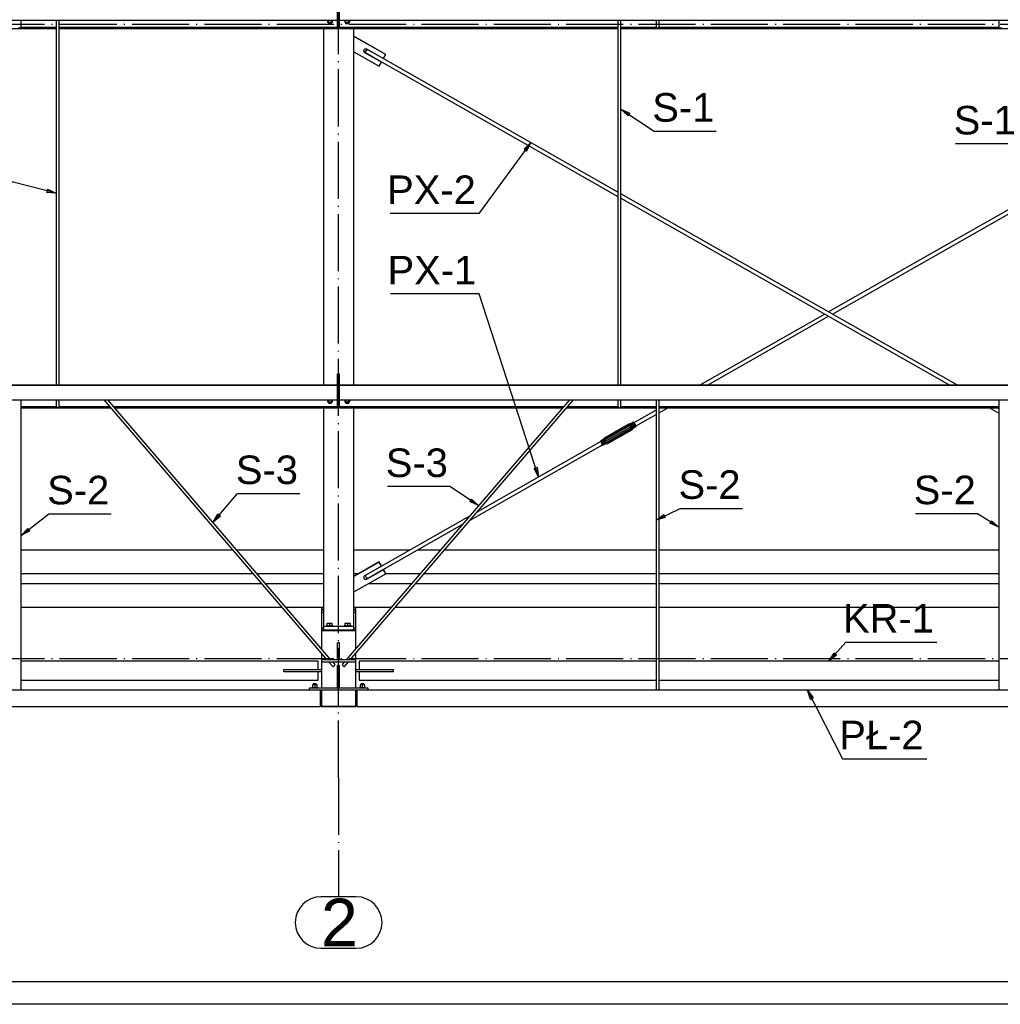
# Paper-space layout 'A0 Advance Steel' of a CAD drawing. Header units: millimetres. Extents: x -21 to 1320, y -7 to 928.
# Tile 14 of 134: x 190 to 293, y 478 to 581. Entities that reach past the tile are written whole.
import ezdxf

# ---------------------------------------------------------------- set-up
doc = ezdxf.new("R2010")
doc.units = ezdxf.units.MM
doc.linetypes.add('ACAD_ISO04W100', pattern=[30, 24, -3, 0, -3])
doc.layers.get('0').update_dxf_attribs({"linetype": 'CONTINUOUS'})
for name, color, linetype in [('AS_Belki', 145, 'CONTINUOUS'), ('AS_Blachy', 30, 'CONTINUOUS'), ('AS_Czesci specjalne', 31, 'CONTINUOUS'), ('AS_Siatki', 72, 'CONTINUOUS'), ('AS_Sruby', 9, 'CONTINUOUS')]:
    doc.layers.add(name, color=color, linetype=linetype)
doc.styles.add('Arial', font='arial.ttf', dxfattribs={"height": 150})

psp = doc.layouts.new('A0 Advance Steel')

# ---------------------------------------------------------------- linework, layer by layer
at = {"color": 0, "linetype": 'ByBlock', "lineweight": -2}
for p, q in [((253.46, 570.85), (252.72, 571.55)), ((252.72, 571.55), (253.65, 571.13)), ((253.46, 570.85), (253.65, 571.13)), ((242.54, 567.33), (243.26, 568.04)), ((243.26, 568.04), (242.81, 567.13)), ((242.54, 567.33), (242.81, 567.13)), ((192.48, 563.13), (192.39, 562.81)), ((193.4, 562.72), (192.39, 562.81)), ((192.48, 563.13), (193.4, 562.72)), ((243.91, 533.93), (243.59, 533.82)), ((244.06, 532.92), (243.59, 533.82)), ((243.91, 533.93), (244.06, 532.92)), ((237.03, 530.6), (236.84, 530.33)), ((237.03, 530.6), (237.77, 529.92)), ((237.77, 529.92), (236.84, 530.33)), ((209.87, 528.16), (210.39, 529.03)), ((210.64, 528.81), (209.87, 528.16)), ((210.64, 528.81), (210.39, 529.03)), ((256.4, 528.38), (257.23, 528.97)), ((257.37, 528.67), (256.4, 528.38)), ((257.37, 528.67), (257.23, 528.97)), ((189.72, 526.78), (190.41, 527.52)), ((190.62, 527.26), (190.41, 527.52)), ((291.65, 528.33), (291.47, 528.05)), ((292.4, 527.66), (291.47, 528.05)), ((291.65, 528.33), (292.4, 527.66)), ((190.62, 527.26), (189.72, 526.78)), ((274.56, 513.57), (275.1, 514.43)), ((275.35, 514.21), (274.56, 513.57)), ((275.35, 514.21), (275.1, 514.43)), ((272.61, 509.56), (272.31, 510.53)), ((272.31, 510.53), (272.91, 509.72)), ((272.61, 509.56), (272.91, 509.72))]:
    psp.add_line(p, q, dxfattribs=at)
at = {"color": 3, "ltscale": 0.25}
for points in [[(1.26, 477.54), (1.26, 825.14), (628.86, 825.14), (628.86, 477.54), (1.26, 477.54)], [(3.26, 479.89), (3.26, 810.49), (626.86, 810.49), (626.86, 479.89), (3.26, 479.89)]]:
    psp.add_lwpolyline(points, dxfattribs=at)
at = {"color": 7}
for points in [[(252.72, 571.55), (256.19, 569.23), (262.72, 569.23)], [(296.4, 571.73), (294.38, 567.89), (287.86, 567.89)], [(243.26, 568.04), (237.8, 560.58), (228.48, 560.58)], [(193.4, 562.72), (188.88, 563.88), (182.35, 563.88)], [(244.06, 532.92), (237.84, 552.14), (228.52, 552.14)], [(237.77, 529.92), (234.73, 531.91), (228.21, 531.91)], [(209.87, 528.16), (212.45, 531.17), (218.98, 531.17)], [(256.4, 528.38), (258.95, 529.62), (265.47, 529.62)], [(189.72, 526.78), (192.64, 529.04), (199.16, 529.04)], [(292.4, 527.66), (290.18, 529.06), (283.66, 529.06)], [(274.56, 513.57), (276.35, 515.58), (285.9, 515.58)], [(272.31, 510.53), (275.98, 503.32), (284.83, 503.32)]]:
    psp.add_lwpolyline(points, dxfattribs=at)
at = {"layer": 'AS_Belki', "linetype": 'Continuous', "ltscale": 0.25}
for p, q in [((222.96, 580.88), (222.96, 582.37)), ((223.16, 580.88), (223.16, 582.37)), ((58.86, 580.88), (222.96, 580.88)), ((189.72, 580.1), (189.72, 580.88)), ((193.4, 580.11), (189.72, 580.11)), ((193.4, 580.88), (193.4, 542.56)), ((193.72, 542.56), (193.72, 580.88)), ((222.96, 580.11), (193.72, 580.11)), ((222.96, 580.11), (222.96, 580.88)), ((222.96, 580.08), (222.96, 580.11)), ((223.16, 580.88), (319.9, 580.88)), ((223.16, 580.11), (223.16, 580.88)), ((252.4, 580.11), (223.16, 580.11)), ((223.16, 580.08), (223.16, 580.11)), ((252.4, 580.88), (252.4, 542.56)), ((252.72, 542.56), (252.72, 580.88)), ((256.4, 580.11), (252.72, 580.11)), ((256.4, 580.88), (256.4, 580.1)), ((256.72, 580.1), (256.72, 580.88)), ((292.4, 580.11), (256.72, 580.11)), ((292.4, 580.88), (292.4, 580.1)), ((149.72, 580.03), (193.4, 580.03)), ((193.4, 580.08), (189.64, 580.08)), ((222.96, 580.08), (193.72, 580.08)), ((193.72, 580.03), (222.96, 580.03)), ((221.46, 580.03), (221.46, 542.56)), ((222.96, 580.03), (222.96, 580.08)), ((252.4, 580.08), (223.16, 580.08)), ((223.16, 580.03), (223.16, 580.08)), ((223.16, 580.03), (252.4, 580.03)), ((224.66, 542.56), (224.66, 580.03)), ((256.49, 580.08), (252.72, 580.08)), ((252.72, 580.03), (296.4, 580.03)), ((292.49, 580.08), (256.64, 580.08)), ((225.84, 577.49), (252.4, 562.38)), ((252.4, 562.84), (226.04, 577.83)), ((288.06, 542.56), (252.72, 562.66)), ((296.4, 562.69), (274.53, 550.25)), ((252.72, 562.2), (287.25, 542.56)), ((274.93, 550.02), (296.4, 562.24)), ((274.13, 550.02), (261, 542.56)), ((261.81, 542.56), (274.53, 549.79)), ((222.96, 542.56), (55.86, 542.56)), ((222.96, 542.53), (55.86, 542.53)), ((222.96, 542.53), (222.96, 542.56)), ((222.96, 541.03), (222.96, 542.53)), ((319.9, 542.56), (223.16, 542.56)), ((223.16, 542.53), (223.16, 542.56)), ((319.9, 542.53), (223.16, 542.53)), ((223.16, 541.03), (223.16, 542.53)), ((55.86, 541.03), (222.96, 541.03)), ((189.72, 510.53), (189.72, 541.03)), ((193.4, 541.03), (193.4, 540.25)), ((193.72, 540.25), (193.72, 541.03)), ((198.39, 541.03), (221.84, 513.72)), ((222.26, 513.72), (198.81, 541.03)), ((222.96, 540.27), (222.96, 541.03)), ((223.16, 541.03), (319.9, 541.03)), ((223.16, 540.27), (223.16, 541.03)), ((247.31, 541.03), (223.86, 513.72)), ((224.28, 513.72), (247.74, 541.03)), ((252.4, 541.03), (252.4, 540.25)), ((252.72, 540.25), (252.72, 541.03)), ((256.4, 541.03), (256.4, 510.53)), ((256.72, 510.53), (256.72, 541.03)), ((292.4, 541.03), (292.4, 510.53)), ((193.4, 540.27), (189.72, 540.27)), ((193.49, 540.24), (189.72, 540.24)), ((189.72, 540.19), (199.12, 540.19)), ((199.07, 540.24), (193.64, 540.24)), ((199.05, 540.27), (193.72, 540.27)), ((222.96, 540.27), (199.47, 540.27)), ((222.96, 540.24), (199.49, 540.24)), ((199.54, 540.19), (222.96, 540.19)), ((221.46, 540.19), (221.46, 517.23)), ((222.96, 540.24), (222.96, 540.27)), ((222.96, 540.19), (222.96, 540.24)), ((246.66, 540.27), (223.16, 540.27)), ((223.16, 540.24), (223.16, 540.27)), ((246.63, 540.24), (223.16, 540.24)), ((223.16, 540.19), (223.16, 540.24)), ((223.16, 540.19), (246.59, 540.19)), ((224.66, 517.23), (224.66, 540.19)), ((247.01, 540.19), (256.4, 540.19)), ((252.49, 540.24), (247.05, 540.24)), ((252.4, 540.27), (247.08, 540.27)), ((256.4, 540.24), (252.64, 540.24)), ((256.4, 540.27), (252.72, 540.27)), ((256.4, 539.94), (254.06, 538.61)), ((292.4, 540.27), (256.72, 540.27)), ((292.4, 540.24), (256.72, 540.24)), ((256.72, 540.19), (292.4, 540.19)), ((256.72, 539.67), (257.64, 540.19)), ((256.83, 540.19), (256.72, 540.13)), ((291.42, 540.19), (292.4, 539.63)), ((292.4, 540.09), (292.23, 540.19)), ((254.26, 538.27), (256.4, 539.49)), ((236.87, 528.37), (250.78, 536.29)), ((250.59, 536.64), (237.64, 529.27)), ((236.82, 528.8), (225.84, 522.56)), ((226.04, 522.22), (236.05, 527.91)), ((211.96, 525.23), (189.72, 525.23)), ((221.46, 525.23), (212.38, 525.23)), ((230.54, 525.23), (224.66, 525.23)), ((233.75, 525.23), (231.34, 525.23)), ((256.4, 525.23), (234.17, 525.23)), ((292.4, 525.23), (256.72, 525.23)), ((189.72, 519.23), (217.11, 519.23)), ((217.53, 519.23), (221.46, 519.23)), ((224.66, 519.23), (228.6, 519.23)), ((229.02, 519.23), (256.4, 519.23)), ((256.72, 519.23), (292.4, 519.23)), ((221.26, 518.73), (221.26, 517.03)), ((224.86, 517.03), (224.86, 518.73)), ((220.9, 513.57), (189.72, 513.57)), ((220.9, 512.69), (220.9, 513.57)), ((222.01, 513.52), (222.46, 513)), ((222.7, 513.21), (222.44, 513.52)), ((223.69, 513.52), (223.42, 513.21)), ((223.67, 513), (224.11, 513.52)), ((256.4, 513.57), (225.22, 513.57)), ((225.22, 513.57), (225.22, 512.69)), ((249.02, 513.57), (235.44, 513.57)), ((235.44, 513.57), (235.44, 513.57)), ((251.26, 513.57), (249.02, 513.57)), ((253.5, 513.57), (251.27, 513.57)), ((256.4, 513.57), (253.5, 513.57)), ((292.4, 513.57), (256.72, 513.57)), ((267.09, 513.57), (256.72, 513.57)), ((267.09, 513.57), (267.09, 513.57)), ((292.4, 513.57), (282.04, 513.57)), ((282.04, 513.57), (282.04, 513.57)), ((217.3, 512.69), (220.9, 512.69)), ((217.3, 512.45), (217.3, 512.69)), ((220.9, 512.45), (217.3, 512.45)), ((220.9, 511.57), (220.9, 512.45)), ((225.22, 512.45), (225.22, 511.57)), ((189.72, 511.57), (220.9, 511.57)), ((225.22, 511.57), (256.4, 511.57)), ((251.25, 511.57), (251.26, 511.57)), ((251.26, 511.57), (251.27, 511.57)), ((256.72, 511.57), (292.4, 511.57)), ((221.16, 510.53), (121.96, 510.53)), ((221.16, 508.83), (221.16, 510.53)), ((319.9, 510.53), (224.96, 510.53)), ((224.96, 510.53), (224.96, 508.83)), ((121.96, 508.83), (221.16, 508.83)), ((221.26, 508.85), (221.26, 508.83)), ((221.26, 508.83), (224.86, 508.83)), ((224.86, 508.83), (224.86, 508.85)), ((224.96, 508.83), (319.9, 508.83))]:
    psp.add_line(p, q, dxfattribs=at)
at = {"layer": 'AS_Belki', "linetype": 'Continuous', "ltscale": 0.25, "extrusion": (-0.868433, 0.49392, 0.043212)}
psp.add_circle((-613.83, -3.85, 89.1), 0.2, dxfattribs=at)
at = {"layer": 'AS_Belki', "linetype": 'Continuous', "ltscale": 0.25, "extrusion": (-2.87581e-11, 0.996195, 0.087156)}
for centre in [(-189.56, -50.56, 577.89), (-292.56, -50.56, 577.89)]:
    psp.add_arc(centre, 0.16, 0, 180, dxfattribs=at)
at = {"layer": 'AS_Belki', "linetype": 'Continuous', "ltscale": 0.25, "extrusion": (-2.88713e-11, 0.996195, 0.087156)}
psp.add_arc((-256.56, -50.56, 577.89), 0.16, 0, 180, dxfattribs=at)
at = {"layer": 'AS_Belki', "linetype": 'Continuous', "ltscale": 0.25, "extrusion": (-2.85315e-11, 0.996195, 0.087156)}
psp.add_arc((-193.56, -47.09, 538.19), 0.16, 0, 180, dxfattribs=at)
at = {"layer": 'AS_Belki', "linetype": 'Continuous', "ltscale": 0.25, "extrusion": (-2.86448e-11, 0.996195, 0.087156)}
psp.add_arc((-252.56, -47.09, 538.19), 0.16, 0, 180, dxfattribs=at)
at = {"layer": 'AS_Belki', "linetype": 'Continuous', "ltscale": 0.25, "extrusion": (0.868433, 0.49392, 0.043212)}
psp.add_arc((342.38, -19.65, 454.23), 0.2, 4.3449, 184.3449, dxfattribs=at)
at = {"layer": 'AS_Belki', "linetype": 'Continuous', "ltscale": 0.25, "extrusion": (-0.650037, 0.757011, 0.06623)}
psp.add_arc((-503.14, -16.18, 243.74), 0.16, 356.745, 176.745, dxfattribs=at)
at = {"layer": 'AS_Belki', "linetype": 'Continuous', "ltscale": 0.25, "extrusion": (0.650037, 0.757011, 0.06623)}
psp.add_arc((164.67, -35.43, 533.74), 0.16, 3.255, 183.255, dxfattribs=at)
at = {"layer": 'AS_Blachy', "linetype": 'Continuous', "ltscale": 0.25}
for p, q in [((228.02, 577.29), (224.66, 579.2)), ((228.02, 577.27), (224.66, 579.18)), ((224.66, 577.57), (227.33, 576.06)), ((225.81, 577.47), (225.81, 577.49)), ((227.57, 576.47), (225.81, 577.47)), ((227.57, 576.49), (225.82, 577.48)), ((226.03, 577.85), (227.79, 576.85)), ((227.79, 576.85), (228.02, 577.27)), ((228.02, 577.27), (228.02, 577.29)), ((227.33, 576.06), (227.57, 576.47)), ((227.57, 576.47), (227.57, 576.49)), ((223.16, 543.73), (222.96, 543.73)), ((222.96, 543.68), (222.96, 543.73)), ((223.16, 543.68), (222.96, 543.68)), ((222.96, 542.56), (222.96, 543.68)), ((223.16, 543.68), (223.16, 543.73)), ((223.16, 542.56), (223.16, 543.68)), ((223.16, 541.96), (222.96, 541.96)), ((222.96, 541.36), (223.16, 541.36)), ((222.96, 541.16), (223.16, 541.16)), ((227.33, 523.99), (224.66, 522.48)), ((227.33, 523.97), (224.66, 522.46)), ((225.81, 522.56), (227.57, 523.56)), ((227.57, 523.58), (227.33, 523.99)), ((227.33, 523.99), (227.33, 523.97)), ((227.57, 523.56), (227.33, 523.97)), ((227.57, 523.56), (227.57, 523.58)), ((214.1, 522.73), (189.72, 522.73)), ((221.46, 522.73), (214.52, 522.73)), ((224.66, 520.85), (228.02, 522.76)), ((225.11, 522.73), (224.66, 522.73)), ((225.81, 522.56), (225.82, 522.56)), ((227.79, 523.2), (226.03, 522.2)), ((227.79, 523.18), (226.03, 522.18)), ((226.03, 522.18), (226.03, 522.2)), ((226.14, 522.73), (226.12, 522.73)), ((226.97, 522.73), (226.95, 522.73)), ((228.02, 522.78), (227.79, 523.2)), ((227.79, 523.2), (227.79, 523.18)), ((228.02, 522.76), (227.79, 523.18)), ((231.6, 522.73), (227.97, 522.73)), ((228.02, 522.76), (228.02, 522.78)), ((256.4, 522.73), (232.02, 522.73)), ((292.4, 522.73), (256.72, 522.73)), ((189.72, 521.73), (214.96, 521.73)), ((215.38, 521.73), (221.46, 521.73)), ((226.22, 521.73), (230.74, 521.73)), ((231.16, 521.73), (256.4, 521.73)), ((256.72, 521.73), (292.4, 521.73)), ((221.26, 519.23), (221.26, 519.03)), ((224.86, 519.03), (224.86, 519.23)), ((221.26, 519.03), (221.46, 519.03)), ((221.46, 518.93), (221.26, 518.93)), ((221.26, 518.93), (221.26, 518.73)), ((221.26, 518.73), (221.46, 518.73)), ((224.66, 519.03), (224.86, 519.03)), ((224.86, 518.93), (224.66, 518.93)), ((224.66, 518.73), (224.86, 518.73)), ((224.86, 518.73), (224.86, 518.93)), ((221.46, 517.03), (221.26, 517.03)), ((221.26, 517.03), (221.26, 516.83)), ((224.66, 517.23), (221.46, 517.23)), ((221.46, 517.23), (221.46, 516.83)), ((224.66, 516.83), (224.66, 517.23)), ((224.86, 517.03), (224.66, 517.03)), ((224.86, 516.83), (224.86, 517.03)), ((221.46, 516.83), (221.26, 516.83)), ((221.26, 516.83), (221.26, 516.81)), ((221.26, 516.81), (224.86, 516.81)), ((221.26, 516.81), (221.26, 514.88)), ((224.66, 516.83), (221.46, 516.83)), ((224.86, 516.83), (224.66, 516.83)), ((224.86, 516.81), (224.86, 516.83)), ((224.86, 514.88), (224.86, 516.81)), ((223.16, 515.51), (222.96, 515.51)), ((222.96, 514.32), (222.96, 515.51)), ((223.16, 514.32), (223.16, 515.51)), ((221.26, 514.39), (221.26, 510.73)), ((222.96, 514.32), (223.16, 514.32)), ((222.96, 513.72), (222.96, 514.32)), ((223.16, 513.72), (223.16, 514.32)), ((224.86, 513.72), (224.86, 514.39)), ((224.86, 513.72), (221.27, 513.72)), ((221.27, 513.72), (221.27, 513.52)), ((221.27, 513.52), (224.86, 513.52)), ((223.16, 513.12), (222.96, 513.12)), ((222.96, 511.73), (222.96, 513.12)), ((223.16, 511.73), (223.16, 513.12)), ((224.86, 513.52), (224.86, 513.72)), ((224.86, 510.73), (224.86, 513.52)), ((220.9, 512.69), (221.26, 512.69)), ((221.26, 512.45), (220.9, 512.45)), ((224.86, 512.69), (228.82, 512.69)), ((228.82, 512.45), (224.86, 512.45)), ((228.82, 512.45), (228.82, 512.69)), ((222.96, 511.73), (223.16, 511.73)), ((222.96, 510.73), (222.96, 511.73)), ((223.16, 510.73), (223.16, 511.73)), ((226.16, 510.73), (219.96, 510.73)), ((219.96, 510.73), (219.96, 510.53)), ((224.96, 510.53), (221.16, 510.53)), ((221.26, 510.53), (221.26, 508.85)), ((224.86, 508.85), (224.86, 510.53)), ((226.16, 510.53), (226.16, 510.73)), ((221.26, 508.85), (224.86, 508.85))]:
    psp.add_line(p, q, dxfattribs=at)
at = {"layer": 'AS_Blachy', "linetype": 'Continuous', "ltscale": 0.25, "extrusion": (-8.23592e-14, 0.087156, -0.996195)}
psp.add_arc((-225.92, 575.46, 50.35), 0.22, 299.7281, 119.7177, dxfattribs=at)
at = {"layer": 'AS_Blachy', "linetype": 'Continuous', "ltscale": 0.25, "extrusion": (1.64718e-13, 0.087156, -0.996195)}
psp.add_arc((-225.92, 575.48, 50.35), 0.22, 299.7281, 357.2131, dxfattribs=at)
at = {"layer": 'AS_Blachy', "linetype": 'Continuous', "ltscale": 0.25, "extrusion": (-8.32599e-14, 0.087156, -0.996195)}
psp.add_arc((-225.92, 520.38, 45.53), 0.22, 240.2823, 60.2719, dxfattribs=at)
at = {"layer": 'AS_Blachy', "linetype": 'Continuous', "ltscale": 0.25, "extrusion": (8.23592e-14, 0.087156, -0.996195)}
psp.add_arc((-225.92, 520.4, 45.53), 0.22, 240.2823, 357.2131, dxfattribs=at)
at = {"layer": 'AS_Czesci specjalne', "linetype": 'Continuous', "ltscale": 0.25}
for p, q in [((250.96, 536.94), (253.6, 538.44)), ((250.96, 536.94), (252.27, 537.72)), ((251.02, 536.82), (253.66, 538.33)), ((251.11, 536.67), (253.75, 538.18)), ((253.83, 538.03), (251.19, 536.53)), ((253.89, 537.94), (251.25, 536.44)), ((252.23, 537.72), (252.19, 537.7)), ((252.27, 537.74), (252.23, 537.72)), ((252.23, 537.72), (252.24, 537.7)), ((252.27, 537.72), (252.23, 537.7)), ((252.27, 537.72), (253.6, 538.44)), ((252.31, 537.76), (252.27, 537.74)), ((252.28, 537.72), (252.27, 537.74)), ((252.28, 537.72), (252.27, 537.74)), ((252.31, 537.74), (252.27, 537.72)), ((252.31, 537.74), (253.6, 538.44)), ((252.34, 537.79), (252.31, 537.76)), ((252.34, 537.77), (252.31, 537.74)), ((252.31, 537.76), (252.31, 537.75)), ((252.32, 537.75), (252.31, 537.76)), ((252.32, 537.75), (252.31, 537.76)), ((252.34, 537.77), (253.58, 538.5)), ((253.6, 538.44), (252.34, 537.77)), ((252.36, 537.8), (252.34, 537.79)), ((252.34, 537.79), (252.34, 537.78)), ((252.35, 537.78), (252.34, 537.79)), ((252.36, 537.79), (252.34, 537.77)), ((253.58, 538.5), (252.36, 537.8)), ((252.36, 537.79), (253.58, 538.5)), ((252.36, 537.8), (252.36, 537.8)), ((252.36, 537.8), (252.36, 537.8)), ((252.37, 537.8), (252.36, 537.8)), ((252.37, 537.8), (252.36, 537.79)), ((252.37, 537.8), (253.58, 538.5)), ((253.89, 537.94), (252.58, 537.17)), ((252.63, 537.19), (253.89, 537.94)), ((252.66, 537.21), (253.89, 537.94)), ((253.92, 537.91), (252.66, 537.21)), ((252.69, 537.22), (253.92, 537.91)), ((253.6, 538.44), (253.58, 538.5)), ((253.68, 538.46), (253.58, 538.5)), ((253.66, 538.33), (253.6, 538.44)), ((253.6, 538.44), (253.7, 538.42)), ((253.75, 538.18), (253.66, 538.33)), ((253.66, 538.33), (253.75, 538.33)), ((254.04, 538.66), (253.68, 538.46)), ((253.68, 538.46), (253.7, 538.42)), ((253.7, 538.42), (254.06, 538.62)), ((253.7, 538.42), (253.75, 538.33)), ((253.75, 538.33), (254.1, 538.53)), ((253.75, 538.33), (253.81, 538.22)), ((253.75, 538.18), (253.81, 538.22)), ((253.83, 538.03), (253.75, 538.18)), ((253.81, 538.22), (254.16, 538.42)), ((253.81, 538.22), (253.87, 538.11)), ((253.87, 538.11), (253.83, 538.03)), ((253.89, 537.94), (253.83, 538.03)), ((254.23, 538.31), (253.87, 538.11)), ((253.92, 538.04), (253.87, 538.11)), ((253.92, 538.04), (253.89, 537.94)), ((253.92, 537.91), (253.89, 537.94)), ((254.27, 538.24), (253.92, 538.04)), ((253.93, 538.02), (253.92, 538.04)), ((253.92, 537.91), (253.93, 538.02)), ((253.93, 538.02), (254.29, 538.23)), ((254.04, 538.66), (254.06, 538.62)), ((254.06, 538.64), (254.04, 538.66)), ((254.07, 538.62), (254.06, 538.64)), ((254.07, 538.59), (254.06, 538.62)), ((254.06, 538.62), (254.1, 538.53)), ((254.06, 538.62), (254.07, 538.62)), ((254.11, 538.52), (254.07, 538.59)), ((254.1, 538.53), (254.16, 538.42)), ((254.16, 538.42), (254.11, 538.52)), ((254.16, 538.42), (254.23, 538.31)), ((254.22, 538.34), (254.16, 538.42)), ((254.26, 538.28), (254.22, 538.34)), ((254.23, 538.31), (254.27, 538.24)), ((254.27, 538.26), (254.26, 538.28)), ((254.27, 538.27), (254.27, 538.26)), ((254.29, 538.23), (254.27, 538.27)), ((254.27, 538.27), (254.27, 538.27)), ((254.27, 538.24), (254.29, 538.23)), ((250.92, 536.88), (250.57, 536.68)), ((250.57, 536.68), (250.58, 536.64)), ((250.58, 536.64), (250.94, 536.84)), ((250.63, 536.56), (250.99, 536.76)), ((250.94, 536.99), (250.92, 536.88)), ((250.94, 536.84), (250.92, 536.88)), ((250.94, 536.99), (252.19, 537.69)), ((252.17, 537.69), (250.94, 536.99)), ((250.94, 536.99), (252.16, 537.69)), ((250.94, 536.99), (252.17, 537.68)), ((250.94, 536.99), (250.96, 536.94)), ((250.94, 536.84), (250.96, 536.94)), ((250.99, 536.76), (250.94, 536.84)), ((250.96, 536.94), (252.23, 537.7)), ((250.96, 536.94), (252.19, 537.69)), ((251.02, 536.82), (250.96, 536.94)), ((250.99, 536.76), (251.02, 536.82)), ((251.05, 536.65), (250.99, 536.76)), ((251.11, 536.67), (251.02, 536.82)), ((251.05, 536.65), (251.11, 536.67)), ((251.19, 536.53), (251.11, 536.67)), ((252.58, 537.17), (251.25, 536.44)), ((252.55, 537.15), (251.25, 536.44)), ((252.52, 537.12), (251.25, 536.44)), ((252.52, 537.12), (251.28, 536.41)), ((251.28, 536.41), (252.5, 537.11)), ((252.17, 537.68), (252.16, 537.69)), ((252.17, 537.69), (252.16, 537.69)), ((252.19, 537.7), (252.17, 537.69)), ((252.17, 537.69), (252.17, 537.68)), ((252.17, 537.68), (252.17, 537.69)), ((252.19, 537.69), (252.17, 537.68)), ((252.19, 537.7), (252.2, 537.69)), ((252.2, 537.69), (252.19, 537.7)), ((252.2, 537.69), (252.19, 537.7)), ((252.23, 537.7), (252.19, 537.69)), ((252.5, 537.11), (252.52, 537.12)), ((252.52, 537.12), (252.55, 537.15)), ((252.55, 537.15), (252.58, 537.17)), ((252.58, 537.17), (252.63, 537.19)), ((252.63, 537.19), (252.66, 537.21)), ((252.66, 537.21), (252.69, 537.22)), ((250.58, 536.64), (250.63, 536.56)), ((250.63, 536.56), (250.69, 536.44)), ((250.69, 536.44), (251.05, 536.65)), ((250.69, 536.44), (250.75, 536.34)), ((251.11, 536.54), (250.75, 536.34)), ((250.75, 536.34), (250.8, 536.27)), ((251.15, 536.47), (250.8, 536.27)), ((250.8, 536.27), (250.82, 536.25)), ((250.82, 536.25), (251.17, 536.45)), ((251.11, 536.54), (251.05, 536.65)), ((251.15, 536.47), (251.11, 536.54)), ((251.19, 536.53), (251.11, 536.54)), ((251.17, 536.45), (251.15, 536.47)), ((251.25, 536.44), (251.15, 536.47)), ((251.17, 536.45), (251.28, 536.41)), ((251.25, 536.44), (251.19, 536.53)), ((251.28, 536.41), (251.25, 536.44))]:
    psp.add_line(p, q, dxfattribs=at)
at = {"layer": 'AS_Siatki', "color": 20, "linetype": 'ACAD_ISO04W100', "ltscale": 0.25}
for p, q in [((223.06, 501.33), (223.06, 791.53)), ((602.56, 580.43), (27.56, 580.43)), ((602.56, 513.83), (27.56, 513.83)), ((223.06, 501.33), (223.06, 501.33)), ((223.06, 501.33), (223.06, 488.83))]:
    psp.add_line(p, q, dxfattribs=at)
at = {"layer": 'AS_Siatki', "color": 20, "linetype": 'Continuous', "ltscale": 0.25}
for p, q in [((224.92, 488.83), (221.21, 488.83)), ((221.21, 483.43), (224.92, 483.43))]:
    psp.add_line(p, q, dxfattribs=at)
for centre, start, end in [((221.21, 486.13), 90, 270), ((224.92, 486.13), 270, 90)]:
    psp.add_arc(centre, 2.7, start, end, dxfattribs=at)
at = {"layer": 'AS_Sruby', "linetype": 'Continuous', "ltscale": 0.25}
for p, q in [((221.9, 580.88), (221.9, 580.67)), ((221.9, 580.67), (222.03, 580.65)), ((222, 580.66), (222, 580.54)), ((222.03, 580.65), (222.03, 580.88)), ((222.03, 580.65), (222.3, 580.65)), ((222.3, 580.65), (222.3, 580.88)), ((222.3, 580.65), (222.43, 580.67)), ((222.32, 580.54), (222.32, 580.66)), ((222.43, 580.67), (222.43, 580.88)), ((223.7, 580.88), (223.7, 580.67)), ((223.7, 580.67), (223.83, 580.65)), ((223.8, 580.66), (223.8, 580.54)), ((223.83, 580.65), (223.83, 580.88)), ((223.83, 580.65), (224.1, 580.65)), ((224.1, 580.65), (224.1, 580.88)), ((224.1, 580.65), (224.23, 580.67)), ((224.12, 580.54), (224.12, 580.66)), ((224.23, 580.67), (224.23, 580.88)), ((221.9, 541.03), (221.9, 540.82)), ((221.9, 540.82), (222.03, 540.8)), ((222.03, 540.8), (222.03, 541.03)), ((222.3, 540.8), (222.3, 541.03)), ((222.3, 540.8), (222.43, 540.82)), ((222.43, 540.82), (222.43, 541.03)), ((223.7, 541.03), (223.7, 540.82)), ((223.7, 540.82), (223.83, 540.8)), ((223.83, 540.8), (223.83, 541.03)), ((224.1, 540.8), (224.1, 541.03)), ((224.1, 540.8), (224.23, 540.82)), ((224.23, 540.82), (224.23, 541.03)), ((222, 540.81), (222, 540.69)), ((222.03, 540.8), (222.3, 540.8)), ((222.32, 540.69), (222.32, 540.81)), ((223.8, 540.81), (223.8, 540.69)), ((223.83, 540.8), (224.1, 540.8)), ((224.12, 540.69), (224.12, 540.81)), ((221.75, 517.29), (221.74, 517.29)), ((221.74, 517.29), (221.74, 517.23)), ((221.77, 517.29), (221.75, 517.29)), ((221.81, 517.29), (221.77, 517.29)), ((221.85, 517.29), (221.81, 517.29)), ((222.11, 517.54), (221.82, 517.54)), ((221.82, 517.54), (221.82, 517.29)), ((221.91, 517.29), (221.85, 517.29)), ((221.97, 517.29), (221.91, 517.29)), ((222.04, 517.29), (221.97, 517.29)), ((222.11, 517.29), (222.04, 517.29)), ((222.4, 517.54), (222.11, 517.54)), ((222.11, 517.54), (222.11, 517.29)), ((222.19, 517.29), (222.11, 517.29)), ((222.25, 517.29), (222.19, 517.29)), ((222.32, 517.29), (222.25, 517.29)), ((222.38, 517.29), (222.32, 517.29)), ((222.42, 517.29), (222.38, 517.29)), ((222.4, 517.29), (222.4, 517.54)), ((222.46, 517.29), (222.42, 517.29)), ((222.48, 517.29), (222.46, 517.29)), ((222.48, 517.29), (222.48, 517.29)), ((222.48, 517.23), (222.48, 517.29)), ((223.65, 517.29), (223.64, 517.29)), ((223.64, 517.29), (223.64, 517.23)), ((223.67, 517.29), (223.65, 517.29)), ((223.71, 517.29), (223.67, 517.29)), ((223.75, 517.29), (223.71, 517.29)), ((224.01, 517.54), (223.72, 517.54)), ((223.72, 517.54), (223.72, 517.29)), ((223.81, 517.29), (223.75, 517.29)), ((223.87, 517.29), (223.81, 517.29)), ((223.94, 517.29), (223.87, 517.29)), ((224.01, 517.29), (223.94, 517.29)), ((224.3, 517.54), (224.01, 517.54)), ((224.01, 517.54), (224.01, 517.29)), ((224.09, 517.29), (224.01, 517.29)), ((224.15, 517.29), (224.09, 517.29)), ((224.22, 517.29), (224.15, 517.29)), ((224.28, 517.29), (224.22, 517.29)), ((224.32, 517.29), (224.28, 517.29)), ((224.3, 517.29), (224.3, 517.54)), ((224.36, 517.29), (224.32, 517.29)), ((224.38, 517.29), (224.36, 517.29)), ((224.38, 517.29), (224.38, 517.29)), ((224.38, 517.23), (224.38, 517.29)), ((220.56, 511.09), (220.33, 511.09)), ((220.33, 511.09), (220.33, 510.79)), ((220.42, 511.21), (220.4, 511.21)), ((220.4, 511.21), (220.4, 511.09)), ((220.45, 511.21), (220.42, 511.21)), ((220.5, 511.21), (220.45, 511.21)), ((220.56, 511.21), (220.5, 511.21)), ((220.62, 511.21), (220.56, 511.21)), ((220.8, 511.09), (220.56, 511.09)), ((220.56, 511.09), (220.56, 510.79)), ((220.68, 511.21), (220.62, 511.21)), ((220.71, 511.21), (220.68, 511.21)), ((220.72, 511.21), (220.71, 511.21)), ((220.72, 511.09), (220.72, 511.21)), ((220.8, 510.79), (220.8, 511.09)), ((225.56, 511.09), (225.33, 511.09)), ((225.33, 511.09), (225.33, 510.79)), ((225.42, 511.21), (225.4, 511.21)), ((225.4, 511.21), (225.4, 511.09)), ((225.45, 511.21), (225.42, 511.21)), ((225.5, 511.21), (225.45, 511.21)), ((225.56, 511.21), (225.5, 511.21)), ((225.62, 511.21), (225.56, 511.21)), ((225.8, 511.09), (225.56, 511.09)), ((225.56, 510.79), (225.56, 511.09)), ((225.68, 511.21), (225.62, 511.21)), ((225.71, 511.21), (225.68, 511.21)), ((225.72, 511.21), (225.71, 511.21)), ((225.72, 511.09), (225.72, 511.21)), ((225.8, 510.79), (225.8, 511.09)), ((220.27, 510.79), (220.26, 510.79)), ((220.26, 510.79), (220.26, 510.73)), ((220.29, 510.79), (220.27, 510.79)), ((220.31, 510.79), (220.29, 510.79)), ((220.35, 510.79), (220.31, 510.79)), ((220.4, 510.79), (220.35, 510.79)), ((220.45, 510.79), (220.4, 510.79)), ((220.5, 510.79), (220.45, 510.79)), ((220.56, 510.79), (220.5, 510.79)), ((220.62, 510.79), (220.56, 510.79)), ((220.68, 510.79), (220.62, 510.79)), ((220.73, 510.79), (220.68, 510.79)), ((220.78, 510.79), (220.73, 510.79)), ((220.81, 510.79), (220.78, 510.79)), ((220.84, 510.79), (220.81, 510.79)), ((220.86, 510.79), (220.84, 510.79)), ((220.86, 510.79), (220.86, 510.79)), ((220.86, 510.73), (220.86, 510.79)), ((225.27, 510.79), (225.26, 510.79)), ((225.26, 510.79), (225.26, 510.73)), ((225.29, 510.79), (225.27, 510.79)), ((225.31, 510.79), (225.29, 510.79)), ((225.35, 510.79), (225.31, 510.79)), ((225.4, 510.79), (225.35, 510.79)), ((225.45, 510.79), (225.4, 510.79)), ((225.5, 510.79), (225.45, 510.79)), ((225.56, 510.79), (225.5, 510.79)), ((225.62, 510.79), (225.56, 510.79)), ((225.68, 510.79), (225.62, 510.79)), ((225.73, 510.79), (225.68, 510.79)), ((225.78, 510.79), (225.73, 510.79)), ((225.81, 510.79), (225.78, 510.79)), ((225.84, 510.79), (225.81, 510.79)), ((225.86, 510.79), (225.84, 510.79)), ((225.86, 510.79), (225.86, 510.79)), ((225.86, 510.73), (225.86, 510.79))]:
    psp.add_line(p, q, dxfattribs=at)
at = {"layer": 'AS_Sruby', "linetype": 'Continuous', "ltscale": 0.25, "extrusion": (0, 0.996195, 0.087156)}
for centre in [(-222.16, -50.6, 578.33), (-222.16, -47.12, 538.63), (-223.96, -47.12, 538.63)]:
    psp.add_arc(centre, 0.16, 0, 180, dxfattribs=at)
at = {"layer": 'AS_Sruby', "linetype": 'Continuous', "ltscale": 0.25, "extrusion": (1.13254e-13, 0.996195, 0.087156)}
psp.add_arc((-223.96, -50.6, 578.33), 0.16, 0, 180, dxfattribs=at)

# ---------------------------------------------------------------- texts
at = {"color": 7, "style": 'Arial'}
for s, p in [('S-1', (256.01, 570.23)), ('S-1', (287.67, 568.89)), ('PX-2', (228.16, 561.58)), ('PX-1', (228.2, 553.14)), ('S-3', (228.02, 532.91)), ('S-3', (212.27, 532.17)), ('S-2', (258.76, 530.62)), ('S-2', (192.45, 530.04)), ('S-2', (283.47, 530.06)), ('KR-1', (276.04, 516.58)), ('PŁ-2', (275.65, 504.32))]:
    psp.add_text(s, height=3, dxfattribs=at).set_placement(p)
at = {"layer": 'AS_Siatki', "color": 20, "style": 'Arial'}
psp.add_text('2', height=5, dxfattribs=at).set_placement((221.2, 483.63))

doc.saveas('drawing.dxf')
